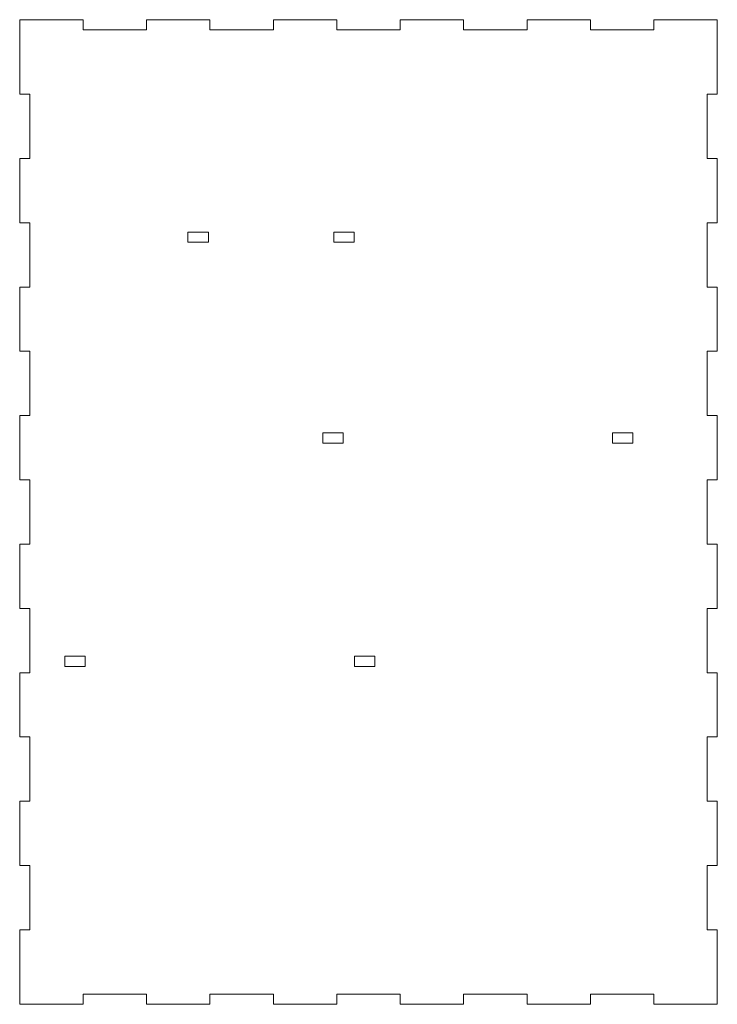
# Model space of a CAD drawing. Header units: millimetres. Extents: x -470 to 529, y -880 to 815.
# Tile 82 of 116: x -255 to -50, y 521 to 811. Entities that reach past the tile are written whole.
import ezdxf

# ---------------------------------------------------------------- set-up
doc = ezdxf.new("R2010")
doc.units = ezdxf.units.MM
doc.header["$MEASUREMENT"] = 0
doc.layers.add('Layer 1', color=7, linetype='Continuous')

msp = doc.modelspace()

# ---------------------------------------------------------------- linework, layer by layer
at = {"layer": 'Layer 1', "lineweight": 9}
for points, knots in [([(-161.6799, 810.5362), (-161.6799, 810.5362), (-161.6799, 807.5362), (-161.6799, 807.5362), (-161.6799, 807.5362), (-161.6799, 807.5362), (-143.0433, 807.5362), (-143.0433, 807.5362), (-143.0433, 807.5362), (-143.0433, 807.5362), (-143.0433, 810.5362), (-143.0433, 810.5362), (-143.0433, 810.5362), (-143.0433, 810.5362), (-124.4069, 810.5362), (-124.4069, 810.5362), (-124.4069, 810.5362), (-124.4069, 810.5362), (-124.4069, 807.5362), (-124.4069, 807.5362), (-124.4069, 807.5362), (-124.4069, 807.5362), (-105.7705, 807.5362), (-105.7705, 807.5362), (-105.7705, 807.5362), (-105.7705, 807.5362), (-105.7705, 810.5362), (-105.7705, 810.5362), (-105.7705, 810.5362), (-105.7705, 810.5362), (-87.1341, 810.5362), (-87.1341, 810.5362), (-87.1341, 810.5362), (-87.1341, 810.5362), (-87.1341, 807.5362), (-87.1341, 807.5362), (-87.1341, 807.5362), (-87.1341, 807.5362), (-68.4975, 807.5362), (-68.4975, 807.5362), (-68.4975, 807.5362), (-68.4975, 807.5362), (-68.4975, 810.5362), (-68.4975, 810.5362), (-68.4975, 810.5362), (-68.4975, 810.5362), (-49.8614, 810.5362), (-49.8614, 810.5362), (-49.8614, 810.5362), (-49.8614, 810.5362), (-49.8614, 788.6392), (-49.8614, 788.6392), (-49.8614, 788.6392), (-49.8614, 788.6392), (-52.8613, 788.6392), (-52.8613, 788.6392), (-52.8613, 788.6392), (-52.8613, 788.6392), (-52.8613, 769.7423), (-52.8613, 769.7423), (-52.8613, 769.7423), (-52.8613, 769.7423), (-49.8614, 769.7423), (-49.8614, 769.7423), (-49.8614, 769.7423), (-49.8614, 769.7423), (-49.8614, 750.8453), (-49.8614, 750.8453), (-49.8614, 750.8453), (-49.8614, 750.8453), (-52.8613, 750.8453), (-52.8613, 750.8453), (-52.8613, 750.8453), (-52.8613, 750.8453), (-52.8613, 731.9481), (-52.8613, 731.9481), (-52.8613, 731.9481), (-52.8613, 731.9481), (-49.8614, 731.9481), (-49.8614, 731.9481), (-49.8614, 731.9481), (-49.8614, 731.9481), (-49.8614, 713.051), (-49.8614, 713.051), (-49.8614, 713.051), (-49.8614, 713.051), (-52.8613, 713.051), (-52.8613, 713.051), (-52.8613, 713.051), (-52.8613, 713.051), (-52.8613, 694.1537), (-52.8613, 694.1537), (-52.8613, 694.1537), (-52.8613, 694.1537), (-49.8614, 694.1537), (-49.8614, 694.1537), (-49.8614, 694.1537), (-49.8614, 694.1537), (-49.8614, 675.2565), (-49.8614, 675.2565), (-49.8614, 675.2565), (-49.8614, 675.2565), (-52.8613, 675.2565), (-52.8613, 675.2565), (-52.8613, 675.2565), (-52.8613, 675.2565), (-52.8613, 656.3594), (-52.8613, 656.3594), (-52.8613, 656.3594), (-52.8613, 656.3594), (-49.8614, 656.3594), (-49.8614, 656.3594), (-49.8614, 656.3594), (-49.8614, 656.3594), (-49.8614, 637.4622), (-49.8614, 637.4622), (-49.8614, 637.4622), (-49.8614, 637.4622), (-52.8613, 637.4622), (-52.8613, 637.4622), (-52.8613, 637.4622), (-52.8613, 637.4622), (-52.8613, 618.5649), (-52.8613, 618.5649), (-52.8613, 618.5649), (-52.8613, 618.5649), (-49.8614, 618.5649), (-49.8614, 618.5649), (-49.8614, 618.5649), (-49.8614, 618.5649), (-49.8614, 599.6679), (-49.8614, 599.6679), (-49.8614, 599.6679), (-49.8614, 599.6679), (-52.8613, 599.6679), (-52.8613, 599.6679), (-52.8613, 599.6679), (-52.8613, 599.6679), (-52.8613, 580.7709), (-52.8613, 580.7709), (-52.8613, 580.7709), (-52.8613, 580.7709), (-49.8614, 580.7709), (-49.8614, 580.7709), (-49.8614, 580.7709), (-49.8614, 580.7709), (-49.8614, 561.8739), (-49.8614, 561.8739), (-49.8614, 561.8739), (-49.8614, 561.8739), (-52.8613, 561.8739), (-52.8613, 561.8739), (-52.8613, 561.8739), (-52.8613, 561.8739), (-52.8613, 542.977), (-52.8613, 542.977), (-52.8613, 542.977), (-52.8613, 542.977), (-49.8614, 542.977), (-49.8614, 542.977), (-49.8614, 542.977), (-49.8614, 542.977), (-49.8614, 521.08), (-49.8614, 521.08), (-49.8614, 521.08), (-49.8614, 521.08), (-68.4975, 521.08), (-68.4975, 521.08), (-68.4975, 521.08), (-68.4975, 521.08), (-68.4975, 524.08), (-68.4975, 524.08), (-68.4975, 524.08), (-68.4975, 524.08), (-87.1341, 524.08), (-87.1341, 524.08), (-87.1341, 524.08), (-87.1341, 524.08), (-87.1341, 521.08), (-87.1341, 521.08), (-87.1341, 521.08), (-87.1341, 521.08), (-105.7705, 521.08), (-105.7705, 521.08), (-105.7705, 521.08), (-105.7705, 521.08), (-105.7705, 524.08), (-105.7705, 524.08), (-105.7705, 524.08), (-105.7705, 524.08), (-124.4069, 524.08), (-124.4069, 524.08), (-124.4069, 524.08), (-124.4069, 524.08), (-124.4069, 521.08), (-124.4069, 521.08), (-124.4069, 521.08), (-124.4069, 521.08), (-143.0433, 521.08), (-143.0433, 521.08), (-143.0433, 521.08), (-143.0433, 521.08), (-143.0433, 524.08), (-143.0433, 524.08), (-143.0433, 524.08), (-143.0433, 524.08), (-161.6799, 524.08), (-161.6799, 524.08), (-161.6799, 524.08), (-161.6799, 524.08), (-161.6799, 521.08), (-161.6799, 521.08), (-161.6799, 521.08), (-161.6799, 521.08), (-180.3162, 521.08), (-180.3162, 521.08), (-180.3162, 521.08), (-180.3162, 521.08), (-180.3162, 524.08), (-180.3162, 524.08), (-180.3162, 524.08), (-180.3162, 524.08), (-198.9527, 524.08), (-198.9527, 524.08), (-198.9527, 524.08), (-198.9527, 524.08), (-198.9527, 521.08), (-198.9527, 521.08), (-198.9527, 521.08), (-198.9527, 521.08), (-217.5889, 521.08), (-217.5889, 521.08), (-217.5889, 521.08), (-217.5889, 521.08), (-217.5889, 524.08), (-217.5889, 524.08), (-217.5889, 524.08), (-217.5889, 524.08), (-236.2251, 524.08), (-236.2251, 524.08), (-236.2251, 524.08), (-236.2251, 524.08), (-236.2251, 521.08), (-236.2251, 521.08), (-236.2251, 521.08), (-236.2251, 521.08), (-254.8613, 521.08), (-254.8613, 521.08), (-254.8613, 521.08), (-254.8613, 521.08), (-254.8613, 542.977), (-254.8613, 542.977), (-254.8613, 542.977), (-254.8613, 542.977), (-251.8613, 542.977), (-251.8613, 542.977), (-251.8613, 542.977), (-251.8613, 542.977), (-251.8613, 561.8739), (-251.8613, 561.8739), (-251.8613, 561.8739), (-251.8613, 561.8739), (-254.8613, 561.8739), (-254.8613, 561.8739), (-254.8613, 561.8739), (-254.8613, 561.8739), (-254.8613, 580.7709), (-254.8613, 580.7709), (-254.8613, 580.7709), (-254.8613, 580.7709), (-251.8613, 580.7709), (-251.8613, 580.7709), (-251.8613, 580.7709), (-251.8613, 580.7709), (-251.8613, 599.6679), (-251.8613, 599.6679), (-251.8613, 599.6679), (-251.8613, 599.6679), (-254.8613, 599.6679), (-254.8613, 599.6679), (-254.8613, 599.6679), (-254.8613, 599.6679), (-254.8613, 618.5649), (-254.8613, 618.5649), (-254.8613, 618.5649), (-254.8613, 618.5649), (-251.8613, 618.5649), (-251.8613, 618.5649), (-251.8613, 618.5649), (-251.8613, 618.5649), (-251.8613, 637.4622), (-251.8613, 637.4622), (-251.8613, 637.4622), (-251.8613, 637.4622), (-254.8613, 637.4622), (-254.8613, 637.4622), (-254.8613, 637.4622), (-254.8613, 637.4622), (-254.8613, 656.3594), (-254.8613, 656.3594), (-254.8613, 656.3594), (-254.8613, 656.3594), (-251.8613, 656.3594), (-251.8613, 656.3594), (-251.8613, 656.3594), (-251.8613, 656.3594), (-251.8613, 675.2565), (-251.8613, 675.2565), (-251.8613, 675.2565), (-251.8613, 675.2565), (-254.8613, 675.2565), (-254.8613, 675.2565), (-254.8613, 675.2565), (-254.8613, 675.2565), (-254.8613, 694.1537), (-254.8613, 694.1537), (-254.8613, 694.1537), (-254.8613, 694.1537), (-251.8613, 694.1537), (-251.8613, 694.1537), (-251.8613, 694.1537), (-251.8613, 694.1537), (-251.8613, 713.051), (-251.8613, 713.051), (-251.8613, 713.051), (-251.8613, 713.051), (-254.8613, 713.051), (-254.8613, 713.051), (-254.8613, 713.051), (-254.8613, 713.051), (-254.8613, 731.9481), (-254.8613, 731.9481), (-254.8613, 731.9481), (-254.8613, 731.9481), (-251.8613, 731.9481), (-251.8613, 731.9481), (-251.8613, 731.9481), (-251.8613, 731.9481), (-251.8613, 750.8453), (-251.8613, 750.8453), (-251.8613, 750.8453), (-251.8613, 750.8453), (-254.8613, 750.8453), (-254.8613, 750.8453), (-254.8613, 750.8453), (-254.8613, 750.8453), (-254.8613, 769.7423), (-254.8613, 769.7423), (-254.8613, 769.7423), (-254.8613, 769.7423), (-251.8613, 769.7423), (-251.8613, 769.7423), (-251.8613, 769.7423), (-251.8613, 769.7423), (-251.8613, 788.6392), (-251.8613, 788.6392), (-251.8613, 788.6392), (-251.8613, 788.6392), (-254.8613, 788.6392), (-254.8613, 788.6392), (-254.8613, 788.6392), (-254.8613, 788.6392), (-254.8613, 810.5362), (-254.8613, 810.5362), (-254.8613, 810.5362), (-254.8613, 810.5362), (-236.2251, 810.5362), (-236.2251, 810.5362), (-236.2251, 810.5362), (-236.2251, 810.5362), (-236.2251, 807.5362), (-236.2251, 807.5362), (-236.2251, 807.5362), (-236.2251, 807.5362), (-217.5889, 807.5362), (-217.5889, 807.5362), (-217.5889, 807.5362), (-217.5889, 807.5362), (-217.5889, 810.5362), (-217.5889, 810.5362), (-217.5889, 810.5362), (-217.5889, 810.5362), (-198.9527, 810.5362), (-198.9527, 810.5362), (-198.9527, 810.5362), (-198.9527, 810.5362), (-198.9527, 807.5362), (-198.9527, 807.5362), (-198.9527, 807.5362), (-198.9527, 807.5362), (-180.3162, 807.5362), (-180.3162, 807.5362), (-180.3162, 807.5362), (-180.3162, 807.5362), (-180.3162, 810.5362), (-180.3162, 810.5362), (-180.3162, 810.5362), (-180.3162, 810.5362), (-161.6799, 810.5362), (-161.6799, 810.5362)], [0, 0, 0, 0, 0.00990099, 0.00990099, 0.00990099, 0.00990099, 0.01980198, 0.01980198, 0.01980198, 0.01980198, 0.02970297, 0.02970297, 0.02970297, 0.02970297, 0.03960396, 0.03960396, 0.03960396, 0.03960396, 0.04950495, 0.04950495, 0.04950495, 0.04950495, 0.05940594, 0.05940594, 0.05940594, 0.05940594, 0.06930693, 0.06930693, 0.06930693, 0.06930693, 0.07920792, 0.07920792, 0.07920792, 0.07920792, 0.08910891, 0.08910891, 0.08910891, 0.08910891, 0.0990099, 0.0990099, 0.0990099, 0.0990099, 0.10891089, 0.10891089, 0.10891089, 0.10891089, 0.11881188, 0.11881188, 0.11881188, 0.11881188, 0.12871287, 0.12871287, 0.12871287, 0.12871287, 0.13861386, 0.13861386, 0.13861386, 0.13861386, 0.14851485, 0.14851485, 0.14851485, 0.14851485, 0.15841584, 0.15841584, 0.15841584, 0.15841584, 0.16831683, 0.16831683, 0.16831683, 0.16831683, 0.17821782, 0.17821782, 0.17821782, 0.17821782, 0.18811881, 0.18811881, 0.18811881, 0.18811881, 0.1980198, 0.1980198, 0.1980198, 0.1980198, 0.20792079, 0.20792079, 0.20792079, 0.20792079, 0.21782178, 0.21782178, 0.21782178, 0.21782178, 0.22772277, 0.22772277, 0.22772277, 0.22772277, 0.23762376, 0.23762376, 0.23762376, 0.23762376, 0.24752475, 0.24752475, 0.24752475, 0.24752475, 0.25742574, 0.25742574, 0.25742574, 0.25742574, 0.26732673, 0.26732673, 0.26732673, 0.26732673, 0.27722772, 0.27722772, 0.27722772, 0.27722772, 0.28712871, 0.28712871, 0.28712871, 0.28712871, 0.2970297, 0.2970297, 0.2970297, 0.2970297, 0.30693069, 0.30693069, 0.30693069, 0.30693069, 0.31683168, 0.31683168, 0.31683168, 0.31683168, 0.32673267, 0.32673267, 0.32673267, 0.32673267, 0.33663366, 0.33663366, 0.33663366, 0.33663366, 0.34653465, 0.34653465, 0.34653465, 0.34653465, 0.35643564, 0.35643564, 0.35643564, 0.35643564, 0.36633663, 0.36633663, 0.36633663, 0.36633663, 0.37623762, 0.37623762, 0.37623762, 0.37623762, 0.38613861, 0.38613861, 0.38613861, 0.38613861, 0.3960396, 0.3960396, 0.3960396, 0.3960396, 0.40594059, 0.40594059, 0.40594059, 0.40594059, 0.41584158, 0.41584158, 0.41584158, 0.41584158, 0.42574257, 0.42574257, 0.42574257, 0.42574257, 0.43564356, 0.43564356, 0.43564356, 0.43564356, 0.44554455, 0.44554455, 0.44554455, 0.44554455, 0.45544554, 0.45544554, 0.45544554, 0.45544554, 0.46534653, 0.46534653, 0.46534653, 0.46534653, 0.47524752, 0.47524752, 0.47524752, 0.47524752, 0.48514851, 0.48514851, 0.48514851, 0.48514851, 0.4950495, 0.4950495, 0.4950495, 0.4950495, 0.5049505, 0.5049505, 0.5049505, 0.5049505, 0.51485149, 0.51485149, 0.51485149, 0.51485149, 0.52475248, 0.52475248, 0.52475248, 0.52475248, 0.53465347, 0.53465347, 0.53465347, 0.53465347, 0.54455446, 0.54455446, 0.54455446, 0.54455446, 0.55445545, 0.55445545, 0.55445545, 0.55445545, 0.56435644, 0.56435644, 0.56435644, 0.56435644, 0.57425743, 0.57425743, 0.57425743, 0.57425743, 0.58415842, 0.58415842, 0.58415842, 0.58415842, 0.59405941, 0.59405941, 0.59405941, 0.59405941, 0.6039604, 0.6039604, 0.6039604, 0.6039604, 0.61386139, 0.61386139, 0.61386139, 0.61386139, 0.62376238, 0.62376238, 0.62376238, 0.62376238, 0.63366337, 0.63366337, 0.63366337, 0.63366337, 0.64356436, 0.64356436, 0.64356436, 0.64356436, 0.65346535, 0.65346535, 0.65346535, 0.65346535, 0.66336634, 0.66336634, 0.66336634, 0.66336634, 0.67326733, 0.67326733, 0.67326733, 0.67326733, 0.68316832, 0.68316832, 0.68316832, 0.68316832, 0.69306931, 0.69306931, 0.69306931, 0.69306931, 0.7029703, 0.7029703, 0.7029703, 0.7029703, 0.71287129, 0.71287129, 0.71287129, 0.71287129, 0.72277228, 0.72277228, 0.72277228, 0.72277228, 0.73267327, 0.73267327, 0.73267327, 0.73267327, 0.74257426, 0.74257426, 0.74257426, 0.74257426, 0.75247525, 0.75247525, 0.75247525, 0.75247525, 0.76237624, 0.76237624, 0.76237624, 0.76237624, 0.77227723, 0.77227723, 0.77227723, 0.77227723, 0.78217822, 0.78217822, 0.78217822, 0.78217822, 0.79207921, 0.79207921, 0.79207921, 0.79207921, 0.8019802, 0.8019802, 0.8019802, 0.8019802, 0.81188119, 0.81188119, 0.81188119, 0.81188119, 0.82178218, 0.82178218, 0.82178218, 0.82178218, 0.83168317, 0.83168317, 0.83168317, 0.83168317, 0.84158416, 0.84158416, 0.84158416, 0.84158416, 0.85148515, 0.85148515, 0.85148515, 0.85148515, 0.86138614, 0.86138614, 0.86138614, 0.86138614, 0.87128713, 0.87128713, 0.87128713, 0.87128713, 0.88118812, 0.88118812, 0.88118812, 0.88118812, 0.89108911, 0.89108911, 0.89108911, 0.89108911, 0.9009901, 0.9009901, 0.9009901, 0.9009901, 0.91089109, 0.91089109, 0.91089109, 0.91089109, 0.92079208, 0.92079208, 0.92079208, 0.92079208, 0.93069307, 0.93069307, 0.93069307, 0.93069307, 0.94059406, 0.94059406, 0.94059406, 0.94059406, 0.95049505, 0.95049505, 0.95049505, 0.95049505, 0.96039604, 0.96039604, 0.96039604, 0.96039604, 0.97029703, 0.97029703, 0.97029703, 0.97029703, 0.98019802, 0.98019802, 0.98019802, 0.98019802, 1, 1, 1, 1]), ([(-205.4237, 745.0963), (-205.4237, 745.0963), (-205.4237, 748.0963), (-205.4237, 748.0963), (-205.4237, 748.0963), (-205.4237, 748.0963), (-199.4237, 748.0963), (-199.4237, 748.0963), (-199.4237, 748.0963), (-199.4237, 748.0963), (-199.4237, 745.0963), (-199.4237, 745.0963), (-199.4237, 745.0963), (-199.4237, 745.0963), (-205.4237, 745.0963), (-205.4237, 745.0963)], [0, 0, 0, 0, 0.2, 0.2, 0.2, 0.2, 0.4, 0.4, 0.4, 0.4, 0.6, 0.6, 0.6, 0.6, 1, 1, 1, 1]), ([(-162.5753, 745.0963), (-162.5753, 745.0963), (-162.5753, 748.0963), (-162.5753, 748.0963), (-162.5753, 748.0963), (-162.5753, 748.0963), (-156.5753, 748.0963), (-156.5753, 748.0963), (-156.5753, 748.0963), (-156.5753, 748.0963), (-156.5753, 745.0963), (-156.5753, 745.0963), (-156.5753, 745.0963), (-156.5753, 745.0963), (-162.5753, 745.0963), (-162.5753, 745.0963)], [0, 0, 0, 0, 0.2, 0.2, 0.2, 0.2, 0.4, 0.4, 0.4, 0.4, 0.6, 0.6, 0.6, 0.6, 1, 1, 1, 1]), ([(-165.7702, 686.0578), (-165.7702, 686.0578), (-165.7702, 689.0578), (-165.7702, 689.0578), (-165.7702, 689.0578), (-165.7702, 689.0578), (-159.7702, 689.0578), (-159.7702, 689.0578), (-159.7702, 689.0578), (-159.7702, 689.0578), (-159.7702, 686.0578), (-159.7702, 686.0578), (-159.7702, 686.0578), (-159.7702, 686.0578), (-165.7702, 686.0578), (-165.7702, 686.0578)], [0, 0, 0, 0, 0.2, 0.2, 0.2, 0.2, 0.4, 0.4, 0.4, 0.4, 0.6, 0.6, 0.6, 0.6, 1, 1, 1, 1]), ([(-80.6531, 686.0578), (-80.6531, 686.0578), (-80.6531, 689.0578), (-80.6531, 689.0578), (-80.6531, 689.0578), (-80.6531, 689.0578), (-74.6531, 689.0578), (-74.6531, 689.0578), (-74.6531, 689.0578), (-74.6531, 689.0578), (-74.6531, 686.0578), (-74.6531, 686.0578), (-74.6531, 686.0578), (-74.6531, 686.0578), (-80.6531, 686.0578), (-80.6531, 686.0578)], [0, 0, 0, 0, 0.2, 0.2, 0.2, 0.2, 0.4, 0.4, 0.4, 0.4, 0.6, 0.6, 0.6, 0.6, 1, 1, 1, 1]), ([(-241.5879, 620.3776), (-241.5879, 620.3776), (-241.5879, 623.3776), (-241.5879, 623.3776), (-241.5879, 623.3776), (-241.5879, 623.3776), (-235.5879, 623.3776), (-235.5879, 623.3776), (-235.5879, 623.3776), (-235.5879, 623.3776), (-235.5879, 620.3776), (-235.5879, 620.3776), (-235.5879, 620.3776), (-235.5879, 620.3776), (-241.5879, 620.3776), (-241.5879, 620.3776)], [0, 0, 0, 0, 0.2, 0.2, 0.2, 0.2, 0.4, 0.4, 0.4, 0.4, 0.6, 0.6, 0.6, 0.6, 1, 1, 1, 1]), ([(-156.4708, 620.3776), (-156.4708, 620.3776), (-156.4708, 623.3776), (-156.4708, 623.3776), (-156.4708, 623.3776), (-156.4708, 623.3776), (-150.4708, 623.3776), (-150.4708, 623.3776), (-150.4708, 623.3776), (-150.4708, 623.3776), (-150.4708, 620.3776), (-150.4708, 620.3776), (-150.4708, 620.3776), (-150.4708, 620.3776), (-156.4708, 620.3776), (-156.4708, 620.3776)], [0, 0, 0, 0, 0.2, 0.2, 0.2, 0.2, 0.4, 0.4, 0.4, 0.4, 0.6, 0.6, 0.6, 0.6, 1, 1, 1, 1])]:
    msp.add_open_spline(points, degree=3, knots=knots, dxfattribs=at)

doc.saveas('drawing.dxf')
